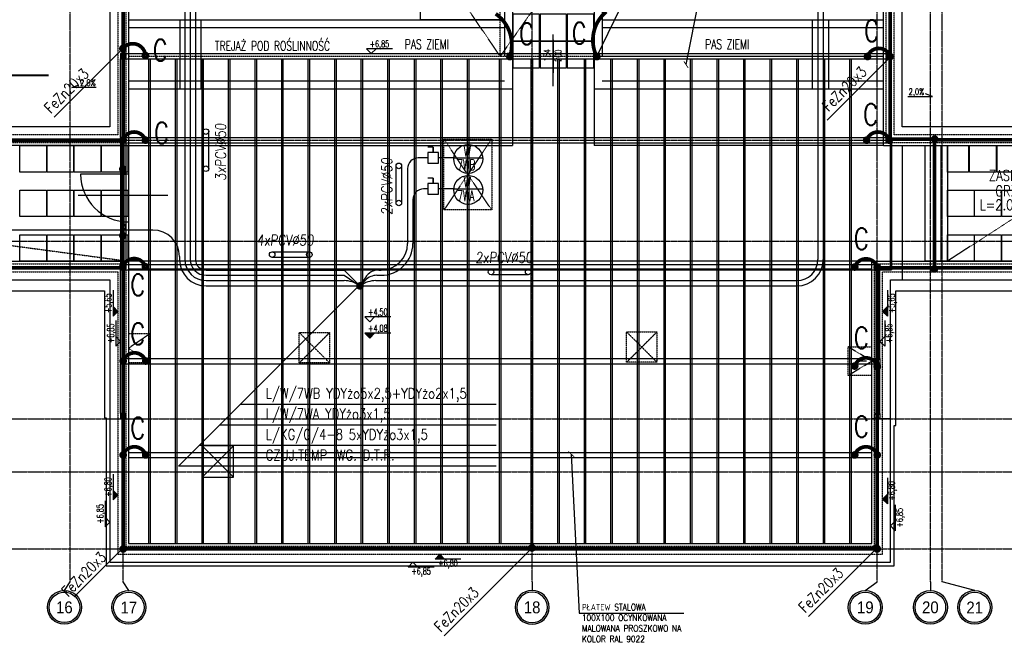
# Model space of a CAD drawing. Extents: x 3880 to 129921, y -116796 to -57711.
# Tile 63 of 110: x 54763 to 56617, y -96689 to -95516. Entities that reach past the tile are written whole.
import ezdxf
from ezdxf.enums import TextEntityAlignment as Align

# ---------------------------------------------------------------- set-up
doc = ezdxf.new("R2010")
doc.units = 0
doc.header["$LTSCALE"] = 2
for name, pattern in [('CENTER', [2, 1.25, -0.25, 0.25, -0.25]), ('DASHED', [0.75, 0.5, -0.25]), ('DIVIDE2', [0.625, 0.25, -0.125, 0, -0.125, 0, -0.125])]:
    doc.linetypes.add(name, pattern=pattern)
doc.layers.get('0').update_dxf_attribs({"color": 101, "linetype": 'CONTINUOUS'})
doc.layers.add('_opis', color=53, linetype='CONTINUOUS', lineweight=9)
for name, color, linetype in [('Drz-widok', 5, 'CONTINUOUS'), ('E35', 6, 'CONTINUOUS'), ('E50', 3, 'CONTINUOUS'), ('Ele-balustrada', 114, 'CONTINUOUS'), ('Ins-kan', 54, 'CONTINUOUS'), ('Okn-opis', 51, 'CONTINUOUS'), ('Opis-rzedne', 52, 'CONTINUOUS'), ('Opis-spadki', 61, 'CONTINUOUS'), ('Os-osie glowne', 1, 'CENTER'), ('Os-osie-opis', 2, 'CONTINUOUS'), ('Pos-ceramika', 14, 'CONTINUOUS'), ('Pzt-chodniki-hatch', 252, 'CONTINUOUS'), ('Sc-metal', 141, 'CONTINUOUS'), ('Sch-opis', 51, 'CONTINUOUS'), ('W-idok', 9, 'CONTINUOUS'), ('W-izol-w', 144, 'CONTINUOUS'), ('W-widok-spadki', 61, 'CONTINUOUS')]:
    doc.layers.add(name, color=color, linetype=linetype)
doc.styles.add('dwg_opis duży', font='ARIAL.TTF', dxfattribs={"width": 0.9})
doc.styles.add('dwg_opis podstawowy', font='romans.shx', dxfattribs={"width": 0.9})
doc.styles.add('ROMANS', font='romans', dxfattribs={"width": 0.85})
doc.dimstyles.new('CHMIELNA', dxfattribs={"dimscale": 3.5, "dimtxt": 4, "dimasz": 1.5, "dimexe": 3, "dimexo": 0, "dimgap": 1, "dimtad": 1, "dimdec": 1, "dimrnd": 0.5, "dimzin": 12, "dimdsep": 46, "dimtxsty": 'ROMANS', "dimblk": 'DIMTICK', "dimcen": 0.09, "dimse1": 1, "dimse2": 1, "dimclrd": 143, "dimclrt": 53, "dimadec": 0, "dimazin": 0, "dimtfac": 1, "dimtdec": 1, "dimtix": 1, "dimtmove": 2, "dimatfit": 2, "dimldrblk": 'ARCHTICK', "dimfxl": 0, "dimtolj": 1, "dimtzin": 0, "dimarcsym": 0})

# ---------------------------------------------------------------- blocks, each defined once
blk = doc.blocks.new('A$C3F3A465D')
at = {"layer": 'E35'}
for points in [[(0, -69.9), (0, 0)], [(10.5, 0), (10.5, -69.9)]]:
    blk.add_lwpolyline(points, dxfattribs=at)
for centre in [(5.2, 0), (5.2, -69.9)]:
    blk.add_circle(centre, 5.25, dxfattribs=at)
blk = doc.blocks.new('SPADKI')
at = {"ltscale": 25}
blk.add_lwpolyline([(0, 0), (0, -70), (-8, -50), (-8, -50)], dxfattribs=at)
at = {"ltscale": 25, "style": 'ROMANS', "width": 0.7}
blk.add_attdef('SP%', text='', height=18, rotation=90, dxfattribs=at).set_placement((-4.9, -24), align=Align.CENTER)
blk = doc.blocks.new('_opis_osi_liczbowy')
blk.add_hatch(color=256).paths.add_polyline_path([(32, 32), (32, 28.8, -1), (32, -28.8), (32, -32, 1)])
for radius in [32, 28.8]:
    blk.add_circle((32, 0), radius)
at = {"style": 'dwg_opis duży', "width": 0.9}
blk.add_attdef('AXNAMEH', text='', height=22.4, rotation=90, dxfattribs=at).set_placement((32, 0), align=Align.MIDDLE_CENTER)
blk = doc.blocks.new('_DSKJGJKLJGFH')
at = {"ltscale": 25}
blk.add_line((0, 0), (0, -62.2), dxfattribs=at)
at = {"ltscale": 25, "style": 'ROMANS', "width": 0.7}
for tag, p in [('Szer.', (-5.7, -29.2)), ('Wys.', (15.1, -30))]:
    blk.add_attdef(tag, text='', height=12, rotation=90, dxfattribs=at).set_placement(p, align=Align.CENTER)
blk = doc.blocks.new('DIMTICK')
for p, q in [((-1, 0), (1, 0)), ((0, 1), (0, -1))]:
    blk.add_line(p, q)
at = {"const_width": 0.141}
blk.add_lwpolyline([(0.71, 0.71), (-0.71, -0.71)], dxfattribs=at)
blk = doc.blocks.new('dwg_kota kons 50')
blk.add_hatch(color=256).paths.add_polyline_path([(9, 9), (-9, 9), (0, 0)])
blk.add_lwpolyline([(39.75, 9), (-9, 9), (0, 0), (9, 9)])
at = {"style": 'dwg_opis podstawowy', "width": 0.6}
blk.add_attdef('KOTA_KONS', text='', height=12.75, dxfattribs=at).set_placement((15.375, 8.25), align=Align.BOTTOM_CENTER)
blk = doc.blocks.new('dwg_kota arch 50')
blk.add_lwpolyline([(39.75, 9), (-9, 9), (0, 0), (9, 9)])
at = {"style": 'dwg_opis podstawowy', "width": 0.6}
blk.add_attdef('KOTA_ARCH', text='', height=12.75, dxfattribs=at).set_placement((15.375, 8.25), align=Align.BOTTOM_CENTER)

msp = doc.modelspace()

# ---------------------------------------------------------------- linework, layer by layer
at = {"layer": 'Drz-widok'}
for points in [[(54957.547, -95753.022), (54957.547, -95971.022)], [(54967.547, -95753.022), (54967.547, -95971.022)], [(54967.547, -95807.022), (54877.547, -95807.022)], [(55041.978, -95847.033), (54872.702, -95847.033)]]:
    msp.add_lwpolyline(points, dxfattribs=at)
msp.add_arc((54967.547, -95807.022), 90, 180, 270, dxfattribs=at)
at = {"layer": 'E35'}
for p, q in [((55064.724, -95646.022), (55064.724, -95516.022)), ((55103.633, -95516.022), (55103.633, -95646.022)), ((56255.913, -95646.022), (56255.913, -95516.022)), ((56285.881, -95516.022), (56285.881, -95646.022)), ((54827.879, -95699.558), (54957.047, -95570.39)), ((56283.496, -95705), (56401.691, -95586.806)), ((55580.16, -95776.356), (55634.513, -95776.356)), ((55580.16, -95834.717), (55634.513, -95834.717)), ((55062.02, -96357.193), (55403.457, -96015.755)), ((55659.71, -96240.799), (55178.413, -96240.799)), ((55659.71, -96279.597), (55139.615, -96279.597)), ((55659.71, -96318.395), (55100.818, -96318.395)), ((55659.71, -96357.193), (55062.02, -96357.193)), ((54865.313, -96603.434), (54957.547, -96511.2)), ((54865.313, -96603.434), (54957.547, -96511.2)), ((55562.117, -96676.63), (55727.547, -96511.2)), ((55562.117, -96676.63), (55727.547, -96511.2)), ((56248.379, -96640.368), (56377.547, -96511.2)), ((56248.379, -96640.368), (56377.547, -96511.2))]:
    msp.add_line(p, q, dxfattribs=at)
at = {"layer": 'E35', "lineweight": 40}
msp.add_line((54028.325, -95620.756), (54816.694, -95620.756), dxfattribs=at)
at = {"layer": 'E35', "ltscale": 0.5}
for p, q in [((55541.407, -95756.356), (55531.407, -95756.356)), ((55541.407, -95814.717), (55531.407, -95814.717))]:
    msp.add_line(p, q, dxfattribs=at)
for points in [[(55541.407, -95766.356), (55541.407, -95756.356), (55541.407, -95756.356), (55541.407, -95766.356)], [(55551.407, -95786.356), (55551.407, -95766.356), (55531.407, -95766.356), (55531.407, -95786.356)], [(55541.407, -95824.717), (55541.407, -95814.717), (55541.407, -95814.717), (55541.407, -95824.717)], [(55551.407, -95844.717), (55551.407, -95824.717), (55531.407, -95824.717), (55531.407, -95844.717)]]:
    msp.add_lwpolyline(points, close=True, dxfattribs=at)
at = {"layer": 'E50'}
for p, q in [((55083.701, -93166.747), (55083.701, -95967.577)), ((56265.949, -93166.747), (56265.949, -95967.577)), ((55073.701, -94662.751), (55073.701, -95967.577)), ((56275.949, -94666.402), (56275.949, -95967.577)), ((55093.701, -95487.181), (55093.701, -95967.577)), ((55531.407, -95776.356), (55513.113, -95776.356)), ((55580.16, -95776.356), (55551.407, -95776.356)), ((55493.113, -95796.356), (55493.113, -95937.577)), ((55531.407, -95834.717), (55523.113, -95834.717)), ((55580.16, -95834.717), (55551.407, -95834.717)), ((55503.113, -95854.717), (55503.113, -95937.577)), ((55013.701, -95912.329), (53811.159, -95912.329)), ((55063.701, -95962.329), (55063.701, -95967.577)), ((55113.701, -95987.577), (55373.423, -95987.577)), ((55113.701, -95997.577), (55373.423, -95997.577)), ((55373.423, -95987.577), (55402.529, -96016.683)), ((55373.423, -95997.577), (55402.278, -96016.744)), ((55413.78, -96001.423), (55403.457, -96017.577)), ((55435.428, -95997.577), (55443.113, -95997.577)), ((55439.06, -95987.577), (55443.113, -95987.577)), ((55113.701, -96007.577), (55373.423, -96007.577)), ((55113.701, -96017.577), (56225.949, -96017.577)), ((55402.278, -96016.744), (55403.457, -96017.577)), ((55413.771, -96006.818), (55403.457, -96017.577)), ((55404.637, -96016.744), (55403.457, -96017.577)), ((55433.492, -96007.577), (56225.949, -96007.577))]:
    msp.add_line(p, q, dxfattribs=at)
at = {"layer": 'E50', "linetype": 'DIVIDE2', "ltscale": 70, "const_width": 7}
for points in [[(54957.547, -91993.022), (54957.547, -95743.022)], [(56401.691, -91993.022), (56401.691, -95743.022)], [(54957.547, -95743.022), (53407.547, -95742.331)], [(56485.155, -95745.022), (56485.155, -95985.522)], [(57827.547, -95743.022), (56485.439, -95742.343)], [(54957.047, -95983.23), (53407.547, -95983.23)], [(57827.047, -95983.23), (56377.547, -95983.23)]]:
    msp.add_lwpolyline(points, dxfattribs=at)
at = {"layer": 'E50', "const_width": 7}
for points in [[(55685.737, -95585.625, 0.32953442), (55659.172, -95504.895, 2.21832926)], [(55849.359, -95585.625, -0.34838946), (55867.325, -95500.883, -2.21832926)], [(54957.047, -95570.39, -0.68422341), (54999.318, -95582.986, -2.21832926)], [(56359.234, -95585.439, -0.71386373), (56401.505, -95584.767, -2.21832926)], [(54957.047, -95743.022, -0.71386373), (54999.318, -95742.35, -2.21832926)], [(56357.591, -95743.022, -0.71386373), (56399.862, -95742.35, -2.21832926)], [(54957.047, -95981.522, -0.71386373), (54999.318, -95980.85, -2.21832926)], [(56335.091, -95982.022, -0.71386373), (56377.362, -95981.35, -2.21832926)], [(54957.547, -96159.022, -0.71386373), (54999.818, -96158.35, -2.21832926)], [(56335.091, -96168.474, -0.71386373), (56377.362, -96167.802, -2.21832926)], [(54957.547, -96336.022, -0.71386373), (54999.818, -96335.35, -2.21832926)], [(56335.091, -96336.022, -0.71386373), (56377.362, -96335.35, -2.21832926)]]:
    msp.add_lwpolyline(points, format="xyb", dxfattribs=at)
for points in [[(54953.297, -95570.39, -1), (54960.797, -95570.39, -1)], [(54957.047, -95574.14, -1), (54957.047, -95566.64, -1)], [(54999.504, -95587.407, -1), (54999.504, -95579.907, -1)], [(55682.65, -95583.496, -1), (55688.824, -95587.753, -1)], [(55852.447, -95583.496, 1), (55846.272, -95587.753, 1)], [(56359.234, -95589.189, -1), (56359.234, -95581.689, -1)], [(56397.941, -95585.439, -1), (56405.441, -95585.439, -1)], [(56401.691, -95589.189, -1), (56401.691, -95581.689, -1)], [(54957.047, -95746.772, -1), (54957.047, -95739.272, -1)], [(54953.797, -95743.022, -1), (54961.297, -95743.022, -1)], [(54999.504, -95746.772, -1), (54999.504, -95739.272, -1)], [(56357.591, -95746.772, -1), (56357.591, -95739.272, -1)], [(56400.047, -95746.772, -1), (56400.047, -95739.272, -1)], [(56481.905, -95741.022, -1), (56489.405, -95741.022, -1)], [(54957.047, -95801.175, -1), (54957.047, -95793.675, -1)], [(54957.047, -95926.58, -1), (54957.047, -95919.08, -1)], [(54953.297, -95981.522, -1), (54960.797, -95981.522, -1)], [(54957.047, -95985.272, -1), (54957.047, -95977.772, -1)], [(54999.504, -95985.272, -1), (54999.504, -95977.772, -1)], [(56335.091, -95985.772, -1), (56335.091, -95978.272, -1)], [(56373.797, -95982.022, -1), (56381.297, -95982.022, -1)], [(56377.547, -95985.772, -1), (56377.547, -95978.272, -1)], [(56373.797, -95983.57, -1), (56381.297, -95983.57, -1)], [(56481.405, -95985.522, -1), (56488.905, -95985.522, -1)], [(55403.548, -96021.326, 1), (55403.366, -96013.828, 1)], [(54957.547, -96162.772, -1), (54957.547, -96155.272, -1)], [(55000.004, -96162.772, -1), (55000.004, -96155.272, -1)], [(56335.091, -96172.224, -1), (56335.091, -96164.724, -1)], [(56373.797, -96168.474, -1), (56381.297, -96168.474, -1)], [(56377.547, -96172.224, -1), (56377.547, -96164.724, -1)], [(56373.797, -96170.022, -1), (56381.297, -96170.022, -1)], [(54957.547, -96339.772, -1), (54957.547, -96332.272, -1)], [(55000.004, -96339.772, -1), (55000.004, -96332.272, -1)], [(56335.091, -96339.772, -1), (56335.091, -96332.272, -1)], [(56377.547, -96339.772, -1), (56377.547, -96332.272, -1)], [(55731.297, -96511.022, 1), (55723.797, -96511.022, 1)], [(56371.797, -96511.022, -1), (56379.297, -96511.022, -1)]]:
    msp.add_lwpolyline(points, format="xyb", close=True, dxfattribs=at)
for points in [[(54957.047, -95745.022), (54957.047, -95985.522)], [(56485.655, -95741.022), (56402.089, -95741.022)], [(56485.155, -95745.022), (56485.155, -95985.522)], [(54957.547, -96513.022), (54957.547, -95983.23)], [(56377.547, -96170.022), (56377.547, -95983.23)], [(56377.547, -95983.57), (56377.547, -96513.022)], [(56377.547, -96513.022), (54957.547, -96513.022)]]:
    msp.add_lwpolyline(points, dxfattribs=at)
at = {"layer": 'E50', "ltscale": 15, "const_width": 7}
for points in [[(54957.638, -96516.771, 1), (54957.456, -96509.273, 1)], [(56377.638, -96516.771, 1), (56377.456, -96509.273, 1)]]:
    msp.add_lwpolyline(points, format="xyb", close=True, dxfattribs=at)
at = {"layer": 'E50', "color": 6}
for centre in [(55607.337, -95778.362), (55607.337, -95836.723)]:
    msp.add_circle(centre, 27.251, dxfattribs=at)
at = {"layer": 'E50'}
for centre, radius, start, end in [((55513.113, -95796.356), 20, 90, 180), ((55523.113, -95854.717), 20, 90, 180), ((55013.701, -95962.329), 50, 0, 90), ((55443.113, -95937.577), 50, 270, 0), ((55443.113, -95937.577), 60, 270, 0), ((55113.701, -95967.577), 50, 180, 270), ((55113.701, -95967.577), 40, 180, 270), ((55113.701, -95967.577), 30, 180, 270), ((55113.701, -95967.577), 20, 180, 270), ((56225.949, -95967.577), 50, 270, 0), ((56225.949, -95967.577), 40, 270, 0), ((55435.428, -96027.577), 30, 90, 136.212432), ((55439.06, -96017.577), 30, 90, 147.420091), ((55373.423, -96057.577), 50, 54.752487, 90), ((55433.492, -96057.577), 50, 90, 125.247513)]:
    msp.add_arc(centre, radius, start, end, dxfattribs=at)
at = {"layer": 'Ele-balustrada'}
msp.add_lwpolyline([(55767.548, -95640.949), (55767.548, -95544.117)], dxfattribs=at)
at = {"layer": 'Ins-kan', "ltscale": 0.2}
msp.add_line((56357.599, -96159.132), (56342.599, -96159.132), dxfattribs=at)
at = {"layer": 'Os-osie glowne'}
for points in [[(54857.547, -96575.018), (54857.547, -91070.848)], [(54957.547, -96575.018), (54957.547, -91070.848)], [(55727.547, -96575.018), (55727.547, -91070.848)], [(56377.547, -96575.018), (56377.547, -91070.848)], [(56477.547, -96575.018), (56477.547, -91070.848)], [(56499.547, -96575.018), (56499.547, -91070.848)], [(50525.547, -95743.022), (62455.513, -95743.022)], [(50525.547, -95933.022), (62455.513, -95933.022)], [(50525.547, -96268.022), (62455.513, -96268.022)], [(50525.547, -96368.022), (62453.513, -96368.022)], [(50525.547, -96513.022), (62453.513, -96513.022)]]:
    msp.add_lwpolyline(points, dxfattribs=at)
at = {"layer": 'Os-osie-opis'}
for points in [[(54846.887, -96591.018), (54857.547, -96575.018)], [(54968.208, -96591.018), (54957.547, -96575.018)], [(55727.547, -96575.018), (55727.547, -96591.018)], [(56355.047, -96591.018), (56377.547, -96575.018)], [(56477.547, -96575.018), (56477.547, -96591.018)], [(56561.047, -96591.018), (56499.547, -96575.018)]]:
    msp.add_lwpolyline(points, dxfattribs=at)
at = {"layer": 'Pos-ceramika'}
msp.add_lwpolyline([(55517.221, -95355.022), (55675.547, -95355.022), (55675.548, -95516.022), (55517.221, -95516.022)], close=True, dxfattribs=at)
at = {"layer": 'Pzt-chodniki-hatch'}
for points in [[(55691.548, -95505.803), (55691.548, -95555.803), (55741.548, -95555.803), (55741.548, -95505.803)], [(55742.548, -95505.803), (55742.548, -95555.803), (55792.548, -95555.803), (55792.548, -95505.803)], [(55793.548, -95505.803), (55793.548, -95555.803), (55843.548, -95555.803), (55843.548, -95505.803)], [(55691.548, -95556.803), (55691.548, -95606.803), (55741.548, -95606.803), (55741.548, -95556.803)], [(55742.548, -95556.803), (55742.548, -95606.803), (55792.548, -95606.803), (55792.548, -95556.803)], [(55793.548, -95556.803), (55793.548, -95606.803), (55843.548, -95606.803), (55843.548, -95556.803)], [(54813.267, -95753.022), (54813.267, -95803.022), (54763.267, -95803.022), (54763.267, -95753.022)], [(54864.337, -95753.022), (54864.337, -95803.022), (54814.337, -95803.022), (54814.337, -95753.022)], [(54915.407, -95753.022), (54915.407, -95803.022), (54865.407, -95803.022), (54865.407, -95753.022)], [(54966.477, -95753.022), (54966.477, -95803.022), (54916.477, -95803.022), (54916.477, -95753.022)], [(56549.547, -95753.022), (56549.547, -95803.022), (56509.547, -95803.022), (56509.547, -95753.022)], [(56601.547, -95753.022), (56601.547, -95803.022), (56551.547, -95803.022), (56551.547, -95753.022)], [(56653.547, -95753.022), (56653.547, -95803.022), (56603.547, -95803.022), (56603.547, -95753.022)], [(54813.267, -95837.022), (54813.267, -95887.022), (54763.267, -95887.022), (54763.267, -95837.022)], [(54864.337, -95837.022), (54864.337, -95887.022), (54814.337, -95887.022), (54814.337, -95837.022)], [(54915.407, -95837.022), (54915.407, -95887.022), (54865.407, -95887.022), (54865.407, -95837.022)], [(54966.477, -95837.022), (54966.477, -95887.022), (54916.477, -95887.022), (54916.477, -95837.022)], [(56559.727, -95837.022), (56559.727, -95887.022), (56509.727, -95887.022), (56509.727, -95837.022)], [(56610.797, -95837.022), (56610.797, -95887.022), (56560.797, -95887.022), (56560.797, -95837.022)], [(56661.867, -95837.022), (56661.867, -95887.022), (56611.867, -95887.022), (56611.867, -95837.022)], [(54813.267, -95921.022), (54813.267, -95971.022), (54763.267, -95971.022), (54763.267, -95921.022)], [(54864.337, -95921.022), (54864.337, -95971.022), (54814.337, -95971.022), (54814.337, -95921.022)], [(54915.407, -95921.022), (54915.407, -95971.022), (54865.407, -95971.022), (54865.407, -95921.022)], [(54966.477, -95921.022), (54966.477, -95971.022), (54916.477, -95971.022), (54916.477, -95921.022)], [(56559.727, -95921.022), (56559.727, -95971.022), (56509.727, -95971.022), (56509.727, -95921.022)], [(56610.797, -95921.022), (56610.797, -95971.022), (56560.797, -95971.022), (56560.797, -95921.022)], [(56661.867, -95921.022), (56661.867, -95971.022), (56611.867, -95971.022), (56611.867, -95921.022)]]:
    msp.add_lwpolyline(points, close=True, dxfattribs=at)
at = {"layer": 'Sc-metal'}
for points in [[(54952.547, -95580.022), (54952.547, -95590.022), (54962.547, -95590.022), (54962.547, -95580.022)], [(55680.547, -95580.022), (55680.547, -95590.022), (55690.547, -95590.022), (55690.547, -95580.022)], [(55844.547, -95580.022), (55844.547, -95590.022), (55854.547, -95590.022), (55854.547, -95580.022)], [(56394.547, -95580.022), (56394.547, -95590.022), (56404.547, -95590.022), (56404.547, -95580.022)], [(54952.547, -95738.022), (54952.547, -95748.022), (54962.547, -95748.022), (54962.547, -95738.022)], [(56394.547, -95738.022), (56394.547, -95748.022), (56404.547, -95748.022), (56404.547, -95738.022)], [(54952.547, -95797.022), (54952.547, -95807.022), (54962.547, -95807.022), (54962.547, -95797.022)], [(54952.547, -95902.022), (54952.547, -95912.022), (54962.547, -95912.022), (54962.547, -95902.022)], [(54962.547, -95987.022), (54962.547, -95977.022), (54952.547, -95977.022), (54952.547, -95987.022)], [(56372.547, -95987.022), (56372.547, -95977.022), (56382.547, -95977.022), (56382.547, -95987.022)], [(54962.547, -96164.022), (54962.547, -96154.022), (54952.547, -96154.022), (54952.547, -96164.022)], [(56372.547, -96164.022), (56372.547, -96154.022), (56382.547, -96154.022), (56382.547, -96164.022)], [(54962.547, -96268.022), (54962.547, -96258.022), (54952.547, -96258.022), (54952.547, -96268.022)], [(56372.547, -96268.022), (56372.547, -96258.022), (56382.547, -96258.022), (56382.547, -96268.022)]]:
    msp.add_lwpolyline(points, close=True, dxfattribs=at)
for points in [[(54952.547, -95580.022), (54962.547, -95590.022)], [(54962.547, -95580.022), (54952.547, -95590.022)], [(54952.547, -95738.022), (54952.547, -95590.022)], [(54955.547, -95738.022), (54955.547, -95590.022)], [(55680.547, -95580.022), (55690.547, -95590.022)], [(55690.547, -95580.022), (55680.547, -95590.022)], [(55844.547, -95580.022), (55854.547, -95590.022)], [(55854.547, -95580.022), (55844.547, -95590.022)], [(56394.547, -95580.022), (56404.547, -95590.022)], [(56404.547, -95580.022), (56394.547, -95590.022)], [(56401.547, -95738.022), (56401.547, -95590.022)], [(56404.547, -95738.022), (56404.547, -95590.022)], [(54952.547, -95738.022), (54962.547, -95748.022)], [(54962.547, -95738.022), (54952.547, -95748.022)], [(56394.547, -95738.022), (56404.547, -95748.022)], [(56404.547, -95738.022), (56394.547, -95748.022)], [(54952.547, -95748.022), (54952.547, -95977.022)], [(54962.547, -95748.022), (54962.547, -95977.022)], [(56401.547, -95748.022), (56401.547, -95984.022)], [(56404.547, -95748.022), (56404.547, -95987.022)], [(54952.547, -95797.022), (54962.547, -95807.022)], [(54962.547, -95797.022), (54952.547, -95807.022)], [(54952.547, -95902.022), (54962.547, -95912.022)], [(54962.547, -95902.022), (54952.547, -95912.022)], [(54962.547, -95987.022), (54952.547, -95977.022)], [(54952.547, -95987.022), (54962.547, -95977.022)], [(56372.547, -95987.022), (56382.547, -95977.022)], [(56382.547, -95987.022), (56372.547, -95977.022)], [(56382.547, -95984.022), (56401.547, -95984.022)], [(56382.547, -95987.022), (56404.547, -95987.022)], [(54962.547, -96164.022), (54952.547, -96154.022)], [(54952.547, -96164.022), (54962.547, -96154.022)], [(56372.547, -96164.022), (56382.547, -96154.022)], [(56382.547, -96164.022), (56372.547, -96154.022)], [(54962.547, -96268.022), (54952.547, -96258.022)], [(54952.547, -96268.022), (54962.547, -96258.022)], [(56372.547, -96268.022), (56382.547, -96258.022)], [(56382.547, -96268.022), (56372.547, -96258.022)]]:
    msp.add_lwpolyline(points, dxfattribs=at)
at = {"layer": 'Sc-metal', "ltscale": 0.5}
for points in [[(54962.547, -95580.022), (56394.547, -95580.022)], [(54962.547, -95590.022), (56394.547, -95590.022)], [(55006.047, -96503.022), (55006.047, -95590.022)], [(55009.047, -96503.022), (55009.047, -95590.022)], [(55056.047, -96503.022), (55056.047, -95590.022)], [(55059.047, -96503.022), (55059.047, -95590.022)], [(55106.047, -96503.022), (55106.047, -95590.022)], [(55109.047, -96503.022), (55109.047, -95590.022)], [(55156.047, -96503.022), (55156.047, -95590.022)], [(55159.047, -96503.022), (55159.047, -95590.022)], [(55206.047, -96503.022), (55206.047, -95590.022)], [(55209.047, -96503.022), (55209.047, -95590.022)], [(55256.047, -96503.022), (55256.047, -95590.022)], [(55259.047, -96503.022), (55259.047, -95590.022)], [(55306.047, -96503.022), (55306.047, -95590.022)], [(55309.047, -96503.022), (55309.047, -95590.022)], [(55356.047, -96503.022), (55356.047, -95590.022)], [(55359.047, -96503.022), (55359.047, -95590.022)], [(55406.047, -96503.022), (55406.047, -95590.022)], [(55409.047, -96503.022), (55409.047, -95590.022)], [(55456.047, -96503.022), (55456.047, -95590.022)], [(55459.047, -96503.022), (55459.047, -95590.022)], [(55506.047, -96503.022), (55506.047, -95590.022)], [(55509.047, -96503.022), (55509.047, -95590.022)], [(55556.047, -96503.022), (55556.047, -95590.022)], [(55559.047, -96503.022), (55559.047, -95590.022)], [(55606.047, -96503.022), (55606.047, -95590.022)], [(55609.047, -96503.022), (55609.047, -95590.022)], [(55666.047, -96503.022), (55666.047, -95590.022)], [(55669.047, -96503.022), (55669.047, -95590.022)], [(55726.047, -96503.022), (55726.047, -95590.022)], [(55729.047, -96503.022), (55729.047, -95590.022)], [(55776.047, -96503.022), (55776.047, -95590.022)], [(55779.047, -96503.022), (55779.047, -95590.022)], [(55826.047, -96503.022), (55826.047, -95590.022)], [(55829.047, -96503.022), (55829.047, -95590.022)], [(55876.047, -96503.022), (55876.047, -95590.022)], [(55879.047, -96503.022), (55879.047, -95590.022)], [(55926.047, -96503.022), (55926.047, -95590.022)], [(55929.047, -96503.022), (55929.047, -95590.022)], [(55976.047, -96503.022), (55976.047, -95590.022)], [(55979.047, -96503.022), (55979.047, -95590.022)], [(56026.047, -96503.022), (56026.047, -95590.022)], [(56029.047, -96503.022), (56029.047, -95590.022)], [(56076.047, -96503.022), (56076.047, -95590.022)], [(56079.047, -96503.022), (56079.047, -95590.022)], [(56126.047, -96503.022), (56126.047, -95590.022)], [(56129.047, -96503.022), (56129.047, -95590.022)], [(56176.047, -96503.022), (56176.047, -95590.022)], [(56179.047, -96503.022), (56179.047, -95590.022)], [(56226.047, -96503.022), (56226.047, -95590.022)], [(56229.047, -96503.022), (56229.047, -95590.022)], [(56276.047, -96503.022), (56276.047, -95590.022)], [(56279.047, -96503.022), (56279.047, -95590.022)], [(56326.047, -96503.022), (56326.047, -95590.022)], [(56329.047, -96503.022), (56329.047, -95590.022)], [(54962.547, -95738.022), (56394.547, -95738.022)], [(54962.547, -95748.022), (56394.547, -95748.022)], [(54962.547, -95977.022), (56372.547, -95977.022)], [(54952.547, -96154.022), (54952.547, -95987.022)], [(54955.547, -96154.022), (54955.547, -95987.022)], [(54962.547, -95987.022), (56372.547, -95987.022)], [(56379.547, -96154.022), (56379.547, -95987.022)], [(56382.547, -96154.022), (56382.547, -95987.022)], [(54952.547, -96258.022), (54952.547, -96164.022)], [(54955.547, -96258.022), (54955.547, -96164.022)], [(54962.547, -96154.022), (56372.547, -96154.022)], [(54962.547, -96164.022), (56372.547, -96164.022)], [(56379.547, -96258.022), (56379.547, -96164.022)], [(56382.547, -96258.022), (56382.547, -96164.022)], [(54967.547, -96331.022), (56367.547, -96331.022)], [(54967.547, -96341.022), (56367.547, -96341.022)]]:
    msp.add_lwpolyline(points, dxfattribs=at)
at = {"layer": 'W-idok', "linetype": 'DASHED', "ltscale": 0.5}
for p, q in [((54962.547, -95156.022), (54962.547, -95580.022)), ((56394.547, -95580.022), (56394.547, -95156.022)), ((54947.547, -95171.022), (54947.547, -95565.022)), ((56409.547, -95565.022), (56409.547, -95171.022)), ((54947.547, -95565.022), (54947.547, -95733.022)), ((56409.547, -95733.022), (56409.547, -95565.022)), ((54962.547, -95580.022), (54962.547, -95748.022)), ((56394.547, -95748.022), (56394.547, -95580.022)), ((54947.547, -95733.022), (53439.547, -95733.022)), ((57817.547, -95733.022), (56409.547, -95733.022)), ((54962.547, -95748.022), (53439.547, -95748.022)), ((57832.547, -95748.022), (56394.547, -95748.022)), ((53439.547, -95976.022), (54962.547, -95976.022)), ((54962.547, -95976.022), (54962.547, -96351.022)), ((56372.547, -96508.022), (56372.547, -95976.022)), ((56372.547, -95976.022), (57832.547, -95976.022)), ((53439.547, -95991.022), (54947.547, -95991.022)), ((54947.547, -95991.022), (54947.547, -96523.022)), ((56387.547, -96523.022), (56387.547, -95991.022)), ((56387.547, -95991.022), (57817.547, -95991.022)), ((54962.547, -96351.022), (54962.547, -96508.022)), ((54962.547, -96508.022), (56372.547, -96508.022)), ((54947.547, -96523.022), (56387.547, -96523.022))]:
    msp.add_line(p, q, dxfattribs=at)
at = {"layer": 'W-idok'}
for points in [[(55675.547, -94800.022), (55675.547, -95585.022)], [(55690.547, -94800.022), (55690.547, -95753.022)], [(55844.547, -94800.022), (55844.547, -95753.022)], [(55859.547, -94800.022), (55859.547, -95585.022)], [(54967.547, -95516.022), (55675.548, -95516.022)], [(55859.547, -95516.022), (56389.547, -95516.022)], [(54967.547, -95531.022), (55675.548, -95531.022)], [(55859.547, -95531.022), (56389.547, -95531.022)], [(55844.547, -95585.022), (56389.547, -95585.022)], [(54967.547, -95631.022), (55675.548, -95631.022)], [(55859.547, -95631.022), (56389.547, -95631.022)], [(54967.547, -95646.022), (55690.548, -95646.022)], [(55844.547, -95646.022), (56389.547, -95646.022)], [(54967.547, -95753.022), (55690.547, -95753.022)], [(56389.547, -95753.022), (55844.547, -95753.022)], [(56424.547, -95753.022), (56424.547, -96006.022)], [(56497.547, -95753.022), (56497.547, -95971.022)], [(55491.547, -95971.022), (54967.547, -95971.022)], [(56367.547, -95971.022), (55491.547, -95971.022)], [(56367.547, -95986.022), (54967.547, -95986.022)]]:
    msp.add_lwpolyline(points, dxfattribs=at)
at = {"layer": 'W-idok', "linetype": 'DASHED', "ltscale": 0.5}
for points in [[(55561.547, -95741.022), (55651.547, -95741.022), (55651.547, -95874.454), (55561.547, -95874.454)], [(55289.189, -96105.565), (55346.189, -96105.565), (55346.189, -96162.565), (55289.189, -96162.565)], [(55905.675, -96104.218), (55962.675, -96104.218), (55962.675, -96161.218), (55905.675, -96161.218)]]:
    msp.add_lwpolyline(points, close=True, dxfattribs=at)
for points in [[(55651.547, -95741.022), (55561.547, -95874.454)], [(55651.547, -95874.454), (55561.547, -95741.022)], [(54967.547, -96162.022), (55007.547, -96162.022), (55007.547, -96108.022), (54967.547, -96108.022)], [(55007.547, -96108.022), (54967.547, -96135.022), (55007.547, -96162.022)], [(55289.189, -96105.565), (55346.189, -96162.565)], [(55346.189, -96105.565), (55289.189, -96162.565)], [(55905.675, -96104.218), (55962.675, -96161.218)], [(55962.675, -96104.218), (55905.675, -96161.218)], [(56367.547, -96186.132), (56322.547, -96186.132), (56322.547, -96132.132), (56367.547, -96132.132)], [(56322.547, -96186.132), (56367.547, -96159.107), (56322.547, -96132.132)]]:
    msp.add_lwpolyline(points, dxfattribs=at)
at = {"layer": 'W-idok'}
msp.add_lwpolyline([(56467.547, -95753.022), (56509.547, -95753.022), (56509.547, -95971.022), (56467.547, -95971.022)], close=True, dxfattribs=at)
at = {"layer": 'W-izol-w', "linetype": 'Continuous'}
for p, q in [((54932.547, -94800.022), (54932.547, -95718.022)), ((56424.547, -95550.022), (56424.547, -94800.022)), ((54967.547, -95151.022), (54967.547, -95585.022)), ((56389.547, -95585.022), (56389.547, -95151.022)), ((56424.547, -95718.022), (56424.547, -95550.022)), ((54967.547, -95585.022), (54967.547, -95752.978)), ((56389.547, -95753.022), (56389.547, -95585.022)), ((54932.547, -95718.022), (53439.547, -95718.022)), ((57802.547, -95718.022), (56424.547, -95718.022)), ((54967.547, -95753.022), (53439.547, -95753.022)), ((53439.547, -95971.022), (54967.547, -95971.022)), ((54967.547, -95971.022), (54967.547, -96312.022)), ((56367.547, -96503.022), (56367.547, -95971.022)), ((56367.547, -95971.022), (57837.547, -95971.022)), ((53439.547, -96006.022), (54932.547, -96006.022)), ((54932.547, -96006.022), (54932.547, -96538.022)), ((56402.547, -96538.022), (56402.547, -96006.022)), ((56402.547, -96006.022), (57802.547, -96006.022)), ((54967.547, -96312.022), (54967.547, -96503.022)), ((54967.547, -96503.022), (56367.547, -96503.022)), ((54932.547, -96538.022), (56402.547, -96538.022))]:
    msp.add_line(p, q, dxfattribs=at)
for points in [[(56389.547, -95753.022), (57164.547, -95753.022)], [(53439.547, -96027.022), (54922.547, -96027.022)], [(54922.547, -96027.022), (54922.547, -96266.022), (54925.547, -96266.022), (54925.547, -96545.022), (56409.547, -96545.022), (56409.547, -96280.584), (56412.547, -96280.584), (56412.547, -96027.022)], [(56412.547, -96027.022), (57792.547, -96027.022)], [(54932.547, -96268.022), (54967.547, -96268.022)], [(56402.547, -96268.022), (56367.547, -96268.022)], [(56402.547, -96268.022), (56367.547, -96268.022)], [(55165.21, -96318.62), (55106.21, -96377.62)], [(55106.21, -96318.62), (55165.21, -96377.62)]]:
    msp.add_lwpolyline(points, dxfattribs=at)
msp.add_lwpolyline([(55106.21, -96377.62), (55165.21, -96377.62), (55165.21, -96318.62), (55106.21, -96318.62)], close=True, dxfattribs=at)
at = {"layer": 'W-widok-spadki', "linetype": 'DASHED', "ltscale": 0.5}
for points in [[(55667.547, -95585.022), (55667.547, -92372.022)], [(55667.547, -95585.022), (55027.547, -94648.022)], [(56329.547, -94648.022), (55667.547, -95585.022)], [(54967.547, -95585.022), (56389.547, -95585.022)], [(53790.047, -95813.022), (54967.547, -95971.022)], [(56752.547, -95813.022), (56509.547, -95971.022)]]:
    msp.add_lwpolyline(points, dxfattribs=at)

# ---------------------------------------------------------------- block references
at = {"layer": 'E35'}
for p, rotation in [((55118.567, -95796.776), 180.0000000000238), ((55481.841, -95861.347), 180.0000000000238), ((55238.215, -95963.774), 90), ((55650.243, -95996.551), 90)]:
    msp.add_blockref('A$C3F3A465D', p, dxfattribs=dict(at, rotation=rotation))
at = {"layer": 'Okn-opis'}
msp.add_blockref('_DSKJGJKLJGFH', (55767.548, -95553.926), dxfattribs=at).add_auto_attribs({'Szer.': '154', 'Wys.': '200'})
at = {"layer": 'Opis-rzedne'}
for name, p, values in [('dwg_kota arch 50', (55424.875, -95580.022), {'KOTA_ARCH': '+6,85'}), ('dwg_kota arch 50', (55421.859, -96085.034), {'KOTA_ARCH': '+4,50'}), ('dwg_kota kons 50', (55421.859, -96115.774), {'KOTA_KONS': '+4,08'})]:
    msp.add_blockref(name, p, dxfattribs=at).add_auto_attribs(values)
at = {"layer": 'Opis-rzedne', "rotation": 90}
for name, p, values in [('dwg_kota kons 50', (54947.547, -96065.537), {'KOTA_KONS': '+5,65'}), ('dwg_kota arch 50', (54952.547, -96122.126), {'KOTA_ARCH': '+6,85'}), ('dwg_kota kons 50', (54947.547, -96411.7), {'KOTA_KONS': '+6,80'}), ('dwg_kota arch 50', (54932.547, -96462.337), {'KOTA_ARCH': '+6,85'})]:
    msp.add_blockref(name, p, dxfattribs=at).add_auto_attribs(values)
at = {"layer": 'Opis-rzedne'}
ref = msp.add_blockref('dwg_kota kons 50', (56387.547, -96065.537), dxfattribs=dict(at, xscale=-1, rotation=270))
ref.add_attrib('KOTA_KONS', '+5,65', dxfattribs={"layer": '0', "height": 12.75, "rotation": 90, "style": 'dwg_opis podstawowy', "width": 0.6}).set_placement((56414.619, -96050.162), align=Align.BOTTOM_CENTER)
ref = msp.add_blockref('dwg_kota arch 50', (56382.547, -96122.126), dxfattribs=dict(at, xscale=-1, rotation=270))
ref.add_attrib('KOTA_ARCH', '+6,85', dxfattribs={"layer": '0', "height": 12.75, "rotation": 90, "style": 'dwg_opis podstawowy', "width": 0.6}).set_placement((56409.619, -96106.751), align=Align.BOTTOM_CENTER)
ref = msp.add_blockref('dwg_kota kons 50', (56387.547, -96418.944), dxfattribs=dict(at, xscale=-1, rotation=270))
ref.add_attrib('KOTA_KONS', '+6,80', dxfattribs={"layer": '0', "height": 12.75, "rotation": 90, "style": 'dwg_opis podstawowy', "width": 0.6}).set_placement((56414.619, -96403.569), align=Align.BOTTOM_CENTER)
ref = msp.add_blockref('dwg_kota arch 50', (56402.547, -96469.582), dxfattribs=dict(at, xscale=-1, rotation=270))
ref.add_attrib('KOTA_ARCH', '+6,85', dxfattribs={"layer": '0', "height": 12.75, "rotation": 90, "style": 'dwg_opis podstawowy', "width": 0.6}).set_placement((56429.619, -96454.207), align=Align.BOTTOM_CENTER)
ref = msp.add_blockref('dwg_kota arch 50', (55503.281, -96538.022), dxfattribs=dict(at, xscale=-1, rotation=180))
ref.add_attrib('KOTA_ARCH', '+6,85', dxfattribs={"layer": '0', "height": 12.75, "style": 'dwg_opis podstawowy', "width": 0.6}).set_placement((55518.656, -96565.093), align=Align.BOTTOM_CENTER)
ref = msp.add_blockref('dwg_kota kons 50', (55553.918, -96523.022), dxfattribs=dict(at, xscale=-1, rotation=180))
ref.add_attrib('KOTA_KONS', '+6,80', dxfattribs={"layer": '0', "height": 12.75, "style": 'dwg_opis podstawowy', "width": 0.6}).set_placement((55569.293, -96550.093), align=Align.BOTTOM_CENTER)
at = {"layer": 'Opis-spadki', "xscale": 0.6604040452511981, "yscale": 0.6604040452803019, "zscale": 0.6604040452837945, "rotation": 270}
msp.add_blockref('SPADKI', (54906.968, -95643.943), dxfattribs=at).add_auto_attribs({'SP%': '2,0%'})
at = {"layer": 'Opis-spadki'}
ref = msp.add_blockref('SPADKI', (56435.397, -95661.025), dxfattribs=dict(at, xscale=-0.6604040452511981, yscale=0.6604040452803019, zscale=0.6604040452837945, rotation=90))
ref.add_attrib('SP%', '2,0%', dxfattribs={"layer": '0', "ltscale": 25, "height": 11.8873, "style": 'ROMANS', "width": 0.7}).set_placement((56451.278, -95657.792), align=Align.CENTER)
at = {"layer": 'Os-osie-opis', "rotation": 270}
for p, values in [((54846.887, -96591.018), {'AXNAMEH': '16'}), ((56355.047, -96591.018), {'AXNAMEH': '19'}), ((56477.547, -96591.018), {'AXNAMEH': '20'})]:
    msp.add_blockref('_opis_osi_liczbowy', p, dxfattribs=at).add_auto_attribs(values)
at = {"layer": 'Os-osie-opis'}
ref = msp.add_blockref('_opis_osi_liczbowy', (54968.208, -96591.018), dxfattribs=dict(at, rotation=270))
ref.add_attrib('AXNAMEH', '17', dxfattribs={"layer": '0', "height": 22.4, "style": 'dwg_opis duży', "width": 0.9}).set_placement((54968.208, -96623.4), align=Align.MIDDLE_CENTER)
ref = msp.add_blockref('_opis_osi_liczbowy', (55727.547, -96591.018), dxfattribs=dict(at, xscale=-1, rotation=90))
ref.add_attrib('AXNAMEH', '18', dxfattribs={"layer": '0', "height": 22.4, "style": 'dwg_opis duży', "width": 0.9}).set_placement((55727.657, -96623.018), align=Align.MIDDLE_CENTER)
ref = msp.add_blockref('_opis_osi_liczbowy', (56561.047, -96591.018), dxfattribs=dict(at, rotation=270))
ref.add_attrib('AXNAMEH', '21', dxfattribs={"layer": '0', "height": 22.4, "style": 'dwg_opis duży', "width": 0.9}).set_placement((56561.047, -96623.4), align=Align.MIDDLE_CENTER)

# ---------------------------------------------------------------- texts
at = {"layer": 'E35', "style": 'ROMANS', "width": 0.8}
for p in [(54821.228, -95693.79), (56285.905, -95690.174), (54853.727, -96604.424), (54853.727, -96604.424), (56241.728, -96634.6), (56241.728, -96634.6), (55555.466, -96670.863), (55555.466, -96670.863)]:
    msp.add_text('FeZn20x3', height=20, rotation=45, dxfattribs=at).set_placement(p)
at = {"layer": 'E35', "style": 'ROMANS', "oblique": 5, "width": 0.8}
for s, p in [('3xPCV%%C50', (55151.176, -95819.249)), ('2xPCV%%C50', (55463.797, -95883.821))]:
    msp.add_text(s, height=20, rotation=90, dxfattribs=at).set_placement(p)
at = {"layer": 'E35', "style": 'ROMANS'}
for s, width, p in [('W', 0.7, (55598.585, -95773.67)), ('7WB', 0.6, (55587.046, -95799.271)), ('W', 0.7, (55598.585, -95832.031)), ('7WA', 0.6, (55587.046, -95857.632)), ('L/W/7WB YDYżo5x2,5+YDYżo2x1,5', 0.8, (55226.126, -96229.849)), ('L/W/7WA YDYżo3x1,5', 0.8, (55226.126, -96268.647)), ('L/KG/G/4-8 5xYDYżo3x1,5', 0.8, (55226.126, -96307.445)), ('CZUJ.TEMP .WG. D.T.R.', 0.8, (55226.126, -96346.243))]:
    msp.add_text(s, height=20, dxfattribs=dict(at, width=width)).set_placement(p)
at = {"layer": 'E35', "style": 'ROMANS', "width": 0.8}
for s, p in [('ZASIL. KABLA ', (56663.142, -95809.445)), ('GRZEJNEGO', (56661.93, -95838.635)), ('L=2.0m;P=100W', (56660.719, -95867.825))]:
    msp.add_text(s, height=20, rotation=0, dxfattribs=at).set_placement(p, align=Align.MIDDLE)
at = {"layer": 'E35', "style": 'ROMANS', "oblique": 5, "width": 0.8}
for s, p in [('4xPCV%%C50', (55209.04, -95941.16)), ('2xPCV%%C50', (55621.068, -95973.936))]:
    msp.add_text(s, height=20, dxfattribs=at).set_placement(p)
at = {"layer": 'E50', "ltscale": 50, "style": 'ROMANS', "width": 0.8}
for p in [(56352.269, -95557.051), (55702.596, -95562.711), (55801.847, -95561.577), (55012.826, -95593.611), (56350.626, -95714.633), (55015.428, -95749.509), (56333.111, -95948.686), (54970.637, -96035.695), (54970.637, -96127.864), (56333.111, -96135.138), (56333.111, -96302.686), (54970.637, -96305.389)]:
    msp.add_text('C', height=40, dxfattribs=at).set_placement(p)
at = {"layer": 'Sch-opis', "style": 'ROMANS', "width": 0.7}
for s, p in [('TREJAŻ POD ROŚLINNOŚĆ ', (55130.418, -95574.361)), ('PAS ZIEMI', (55487.96, -95571.325)), ('PAS ZIEMI', (56053.52, -95571.325))]:
    msp.add_text(s, height=18, dxfattribs=at).set_placement(p)
at = {"layer": 'Sch-opis', "insert": (55821.504, -96616.68), "char_height": 12, "width": 203.76147, "attachment_point": 1, "style": 'ROMANS'}
msp.add_mtext('PŁATEW STALOWA   100X100 OCYNKOWANA \\PMALOWANA PROSZKOWO NA KOLOR RAL 9022', dxfattribs=at)

# ---------------------------------------------------------------- leaders
at = {"layer": '_opis'}
msp.add_leader([(56017.429, -95600.679), (56054.002, -95417.339), (56197.782, -95417.339)], dimstyle='CHMIELNA', override={"dimasz": 3, "dimtad": 0}, dxfattribs=at)
at = {"layer": 'Sch-opis'}
for points in [[(55849.359, -95585.625), (55980.153, -95316.639), (56156.421, -95316.639)], [(55801.342, -96334.516), (55816.494, -96633.72), (56013.507, -96633.72)]]:
    msp.add_leader(points, dimstyle='CHMIELNA', override={"dimasz": 3, "dimtad": 0}, dxfattribs=at)

doc.saveas('drawing.dxf')
